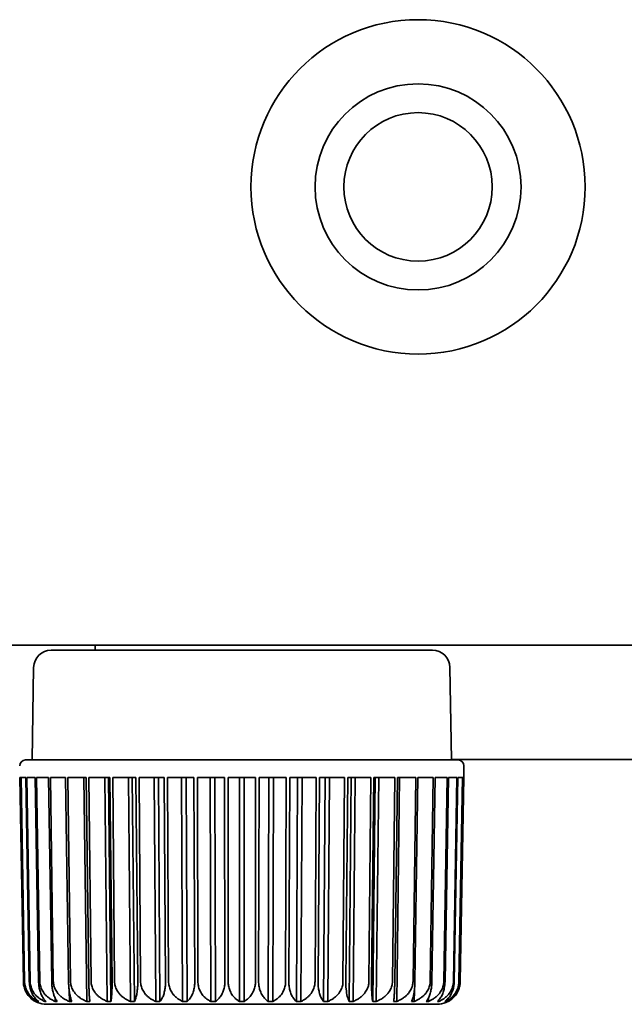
# Model space of a CAD drawing. Header units: millimetres. Extents: x 0 to 3360, y 0 to 2376.
# Tile 11 of 82: x 407 to 420, y 1600 to 1622. Entities that reach past the tile are written whole.
import ezdxf

# ---------------------------------------------------------------- set-up
doc = ezdxf.new("R2010")
doc.units = ezdxf.units.MM
doc.header["$LTSCALE"] = 8
doc.layers.add('Sichtbare Kanten(ISO)', color=7, linetype='Continuous', lineweight=35)

msp = doc.modelspace()

# ---------------------------------------------------------------- linework, layer by layer
at = {"layer": 'Sichtbare Kanten(ISO)'}
for p, q in [((395.232, 1608.08), (473.732, 1608.08)), ((407.216, 1607.966), (415.547, 1607.966)), ((408.182, 1607.966), (408.182, 1608.08)), ((406.835, 1607.592), (406.8, 1605.57)), ((415.928, 1607.592), (415.963, 1605.57)), ((406.657, 1605.57), (416.106, 1605.57)), ((431.034, 1605.58), (415.963, 1605.58)), ((416.233, 1605.189), (416.233, 1605.443)), ((406.553, 1605.189), (406.53, 1605.189)), ((406.532, 1605.189), (406.61, 1600.736)), ((406.631, 1600.736), (406.553, 1605.189)), ((406.665, 1605.189), (406.561, 1605.189)), ((406.561, 1605.189), (406.638, 1600.736)), ((406.665, 1605.189), (406.665, 1605.189)), ((406.741, 1600.736), (406.665, 1605.189)), ((406.869, 1605.189), (406.684, 1605.189)), ((406.684, 1605.189), (406.758, 1600.736)), ((406.943, 1600.736), (406.869, 1605.189)), ((407.16, 1605.189), (406.899, 1605.189)), ((406.899, 1605.189), (406.969, 1600.736)), ((407.16, 1605.189), (407.16, 1605.189)), ((407.23, 1600.736), (407.16, 1605.189)), ((407.534, 1605.189), (407.2, 1605.189)), ((407.2, 1605.189), (407.265, 1600.736)), ((407.599, 1600.736), (407.534, 1605.189)), ((407.983, 1605.189), (407.583, 1605.189)), ((407.583, 1605.189), (407.641, 1600.736)), ((407.933, 1605.189), (407.997, 1600.299)), ((408.041, 1600.736), (407.983, 1605.189)), ((408.498, 1605.189), (408.041, 1605.189)), ((408.041, 1605.189), (408.091, 1600.736)), ((408.389, 1605.189), (408.444, 1600.299)), ((408.522, 1600.299), (408.467, 1605.189)), ((408.498, 1605.189), (408.498, 1605.189)), ((408.548, 1600.736), (408.498, 1605.189)), ((409.069, 1605.189), (408.563, 1605.189)), ((408.563, 1605.189), (408.604, 1600.736)), ((408.904, 1605.189), (408.949, 1600.299)), ((409.035, 1600.299), (408.99, 1605.189)), ((409.069, 1605.189), (409.069, 1605.189)), ((409.11, 1600.736), (409.069, 1605.189)), ((409.685, 1605.189), (409.14, 1605.189)), ((409.14, 1605.189), (409.171, 1600.736)), ((409.466, 1605.189), (409.501, 1600.299)), ((409.594, 1600.299), (409.559, 1605.189)), ((409.716, 1600.736), (409.685, 1605.189)), ((410.334, 1605.189), (409.76, 1605.189)), ((409.76, 1605.189), (409.782, 1600.736)), ((410.066, 1605.189), (410.09, 1600.299)), ((410.187, 1600.299), (410.164, 1605.189)), ((410.334, 1605.189), (410.334, 1605.189)), ((410.355, 1600.736), (410.334, 1605.189)), ((411.003, 1605.189), (410.412, 1605.189)), ((410.412, 1605.189), (410.423, 1600.736)), ((410.692, 1605.189), (410.704, 1600.299)), ((410.804, 1600.299), (410.792, 1605.189)), ((411.014, 1600.736), (411.003, 1605.189)), ((411.68, 1605.189), (411.083, 1605.189)), ((411.083, 1605.189), (411.083, 1600.736)), ((411.331, 1605.189), (411.331, 1600.299)), ((411.432, 1600.299), (411.432, 1605.189)), ((411.68, 1600.736), (411.68, 1605.189)), ((411.76, 1605.189), (411.749, 1600.736)), ((412.351, 1605.189), (411.76, 1605.189)), ((411.971, 1605.189), (411.959, 1600.299)), ((412.059, 1600.299), (412.071, 1605.189)), ((412.34, 1600.736), (412.351, 1605.189)), ((412.429, 1605.189), (412.408, 1600.736)), ((413.003, 1605.189), (412.429, 1605.189)), ((412.599, 1605.189), (412.576, 1600.299)), ((412.673, 1600.299), (412.697, 1605.189)), ((412.981, 1600.736), (413.003, 1605.189)), ((413.079, 1605.189), (413.047, 1600.736)), ((413.624, 1605.189), (413.079, 1605.189)), ((413.204, 1605.189), (413.169, 1600.299)), ((413.262, 1600.299), (413.297, 1605.189)), ((413.592, 1600.736), (413.624, 1605.189)), ((413.695, 1605.189), (413.653, 1600.736)), ((414.201, 1605.189), (413.695, 1605.189)), ((413.695, 1605.189), (413.695, 1605.189)), ((413.773, 1605.189), (413.728, 1600.299)), ((413.814, 1600.299), (413.859, 1605.189)), ((414.159, 1600.736), (414.201, 1605.189)), ((414.266, 1605.189), (414.216, 1600.736)), ((414.296, 1605.189), (414.241, 1600.299)), ((414.723, 1605.189), (414.266, 1605.189)), ((414.266, 1605.189), (414.266, 1605.189)), ((414.319, 1600.299), (414.374, 1605.189)), ((414.672, 1600.736), (414.723, 1605.189)), ((414.78, 1605.189), (414.723, 1600.736)), ((414.767, 1600.299), (414.83, 1605.189)), ((415.18, 1605.189), (414.78, 1605.189)), ((415.122, 1600.736), (415.18, 1605.189)), ((415.229, 1605.189), (415.165, 1600.736)), ((415.563, 1605.189), (415.229, 1605.189)), ((415.498, 1600.736), (415.563, 1605.189)), ((415.603, 1605.189), (415.533, 1600.736)), ((415.865, 1605.189), (415.603, 1605.189)), ((415.794, 1600.736), (415.865, 1605.189)), ((415.895, 1605.189), (415.821, 1600.736)), ((416.079, 1605.189), (415.895, 1605.189)), ((416.005, 1600.736), (416.079, 1605.189)), ((416.098, 1605.189), (416.022, 1600.736)), ((416.202, 1605.189), (416.098, 1605.189)), ((416.125, 1600.736), (416.202, 1605.189)), ((416.21, 1605.189), (416.133, 1600.736)), ((416.153, 1600.736), (416.231, 1605.189)), ((416.233, 1605.189), (416.21, 1605.189)), ((407.611, 1600.541), (407.615, 1600.299)), ((415.148, 1600.299), (415.152, 1600.541)), ((406.873, 1600.301), (406.873, 1600.299)), ((406.932, 1600.312), (406.932, 1600.299)), ((407.077, 1600.33), (407.077, 1600.299)), ((413.514, 1600.236), (407.116, 1600.236)), ((407.305, 1600.371), (407.306, 1600.299)), ((415.647, 1600.236), (413.514, 1600.236)), ((415.457, 1600.299), (415.458, 1600.371)), ((415.686, 1600.299), (415.686, 1600.33)), ((415.831, 1600.299), (415.831, 1600.312)), ((415.89, 1600.299), (415.89, 1600.301))]:
    msp.add_line(p, q, dxfattribs=at)
for radius in [3.65, 2.25, 1.621]:
    msp.add_circle((415.232, 1618.08), radius, dxfattribs=at)
for centre, radius, start, end in [((407.216, 1607.585), 0.381, 90, 179), ((415.547, 1607.585), 0.381, 1, 90), ((406.657, 1605.443), 0.127, 90, 180), ((416.106, 1605.443), 0.127, 0, 90), ((407.116, 1600.744), 0.508, 225.1191, 269.998), ((408.438, 1600.363), 0.127, 270.0246, 270.0331), ((408.438, 1600.363), 0.127, 270, 270.0246), ((414.325, 1600.363), 0.127, 269.9669, 270), ((414.522, 1600.363), 0.127, 270, 270.0056), ((415.647, 1600.744), 0.508, 270.0116, 314.8809)]:
    msp.add_arc(centre, radius, start, end, dxfattribs=at)
for points, knots in [([(406.61, 1600.736), (406.61, 1600.719), (406.611, 1600.703), (406.613, 1600.687), (406.615, 1600.671), (406.617, 1600.655), (406.62, 1600.639), (406.624, 1600.623), (406.628, 1600.607), (406.633, 1600.591), (406.638, 1600.576), (406.643, 1600.56), (406.65, 1600.544), (406.656, 1600.529), (406.664, 1600.513), (406.672, 1600.498), (406.681, 1600.483), (406.69, 1600.468), (406.7, 1600.453), (406.71, 1600.438), (406.721, 1600.424), (406.734, 1600.41), (406.746, 1600.396), (406.759, 1600.382), (406.774, 1600.369), (406.788, 1600.356), (406.803, 1600.343), (406.82, 1600.332), (406.837, 1600.32), (406.854, 1600.309), (406.873, 1600.299)], [0, 0, 0, 0, 0.1, 0.1, 0.1, 0.2, 0.2, 0.2, 0.3, 0.3, 0.3, 0.4, 0.4, 0.4, 0.5, 0.5, 0.5, 0.6, 0.6, 0.6, 0.7, 0.7, 0.7, 0.8, 0.8, 0.8, 0.9, 0.9, 0.9, 1, 1, 1, 1]), ([(406.631, 1600.736), (406.631, 1600.719), (406.632, 1600.703), (406.633, 1600.687), (406.635, 1600.671), (406.638, 1600.655), (406.641, 1600.639), (406.644, 1600.623), (406.648, 1600.607), (406.652, 1600.591), (406.657, 1600.576), (406.662, 1600.56), (406.668, 1600.544), (406.674, 1600.529), (406.681, 1600.513), (406.689, 1600.498), (406.697, 1600.483), (406.706, 1600.468), (406.715, 1600.453), (406.725, 1600.438), (406.735, 1600.424), (406.747, 1600.41), (406.758, 1600.396), (406.77, 1600.382), (406.784, 1600.369), (406.797, 1600.356), (406.812, 1600.343), (406.827, 1600.332), (406.843, 1600.32), (406.859, 1600.309), (406.877, 1600.299)], [0, 0, 0, 0, 0.1, 0.1, 0.1, 0.2, 0.2, 0.2, 0.3, 0.3, 0.3, 0.4, 0.4, 0.4, 0.5, 0.5, 0.5, 0.6, 0.6, 0.6, 0.7, 0.7, 0.7, 0.8, 0.8, 0.8, 0.9, 0.9, 0.9, 1, 1, 1, 1]), ([(406.638, 1600.736), (406.638, 1600.719), (406.639, 1600.703), (406.641, 1600.687), (406.643, 1600.671), (406.646, 1600.655), (406.65, 1600.639), (406.653, 1600.623), (406.658, 1600.607), (406.663, 1600.591), (406.669, 1600.576), (406.675, 1600.56), (406.682, 1600.544), (406.69, 1600.529), (406.698, 1600.513), (406.707, 1600.498), (406.717, 1600.483), (406.727, 1600.468), (406.738, 1600.453), (406.75, 1600.438), (406.762, 1600.424), (406.776, 1600.41), (406.79, 1600.396), (406.804, 1600.382), (406.821, 1600.369), (406.837, 1600.356), (406.854, 1600.343), (406.872, 1600.332), (406.891, 1600.32), (406.911, 1600.309), (406.932, 1600.299)], [0, 0, 0, 0, 0.1, 0.1, 0.1, 0.2, 0.2, 0.2, 0.3, 0.3, 0.3, 0.4, 0.4, 0.4, 0.5, 0.5, 0.5, 0.6, 0.6, 0.6, 0.7, 0.7, 0.7, 0.8, 0.8, 0.8, 0.9, 0.9, 0.9, 1, 1, 1, 1]), ([(406.741, 1600.736), (406.742, 1600.719), (406.743, 1600.703), (406.744, 1600.687), (406.745, 1600.671), (406.747, 1600.655), (406.75, 1600.639), (406.753, 1600.623), (406.756, 1600.607), (406.76, 1600.591), (406.764, 1600.576), (406.768, 1600.56), (406.774, 1600.544), (406.779, 1600.529), (406.785, 1600.513), (406.791, 1600.498), (406.798, 1600.483), (406.805, 1600.468), (406.813, 1600.453), (406.821, 1600.438), (406.83, 1600.424), (406.84, 1600.41), (406.849, 1600.396), (406.86, 1600.382), (406.871, 1600.369), (406.883, 1600.356), (406.895, 1600.343), (406.908, 1600.332), (406.921, 1600.32), (406.935, 1600.309), (406.95, 1600.299)], [0, 0, 0, 0, 0.1, 0.1, 0.1, 0.2, 0.2, 0.2, 0.3, 0.3, 0.3, 0.4, 0.4, 0.4, 0.5, 0.5, 0.5, 0.6, 0.6, 0.6, 0.7, 0.7, 0.7, 0.8, 0.8, 0.8, 0.9, 0.9, 0.9, 1, 1, 1, 1]), ([(406.758, 1600.736), (406.759, 1600.719), (406.76, 1600.703), (406.762, 1600.687), (406.764, 1600.671), (406.767, 1600.655), (406.771, 1600.639), (406.775, 1600.623), (406.78, 1600.607), (406.786, 1600.591), (406.792, 1600.576), (406.798, 1600.56), (406.806, 1600.544), (406.814, 1600.529), (406.823, 1600.513), (406.833, 1600.498), (406.843, 1600.483), (406.855, 1600.468), (406.867, 1600.453), (406.879, 1600.438), (406.893, 1600.424), (406.908, 1600.41), (406.923, 1600.396), (406.939, 1600.382), (406.956, 1600.369), (406.974, 1600.356), (406.992, 1600.343), (407.013, 1600.332), (407.033, 1600.32), (407.054, 1600.309), (407.077, 1600.299)], [0, 0, 0, 0, 0.1, 0.1, 0.1, 0.2, 0.2, 0.2, 0.3, 0.3, 0.3, 0.4, 0.4, 0.4, 0.5, 0.5, 0.5, 0.6, 0.6, 0.6, 0.7, 0.7, 0.7, 0.8, 0.8, 0.8, 0.9, 0.9, 0.9, 1, 1, 1, 1]), ([(406.943, 1600.736), (406.943, 1600.719), (406.944, 1600.703), (406.945, 1600.687), (406.946, 1600.671), (406.948, 1600.655), (406.95, 1600.639), (406.952, 1600.623), (406.955, 1600.607), (406.958, 1600.591), (406.961, 1600.576), (406.964, 1600.56), (406.969, 1600.544), (406.973, 1600.529), (406.977, 1600.513), (406.983, 1600.498), (406.988, 1600.483), (406.994, 1600.468), (407, 1600.453), (407.007, 1600.438), (407.014, 1600.424), (407.021, 1600.41), (407.029, 1600.396), (407.037, 1600.382), (407.046, 1600.369), (407.055, 1600.356), (407.065, 1600.343), (407.075, 1600.332), (407.086, 1600.32), (407.097, 1600.309), (407.109, 1600.299)], [0, 0, 0, 0, 0.1, 0.1, 0.1, 0.2, 0.2, 0.2, 0.3, 0.3, 0.3, 0.4, 0.4, 0.4, 0.5, 0.5, 0.5, 0.6, 0.6, 0.6, 0.7, 0.7, 0.7, 0.8, 0.8, 0.8, 0.9, 0.9, 0.9, 1, 1, 1, 1]), ([(406.969, 1600.736), (406.969, 1600.719), (406.97, 1600.703), (406.972, 1600.687), (406.975, 1600.671), (406.978, 1600.655), (406.982, 1600.639), (406.986, 1600.623), (406.991, 1600.607), (406.997, 1600.591), (407.004, 1600.576), (407.011, 1600.56), (407.019, 1600.544), (407.028, 1600.529), (407.037, 1600.513), (407.048, 1600.498), (407.059, 1600.483), (407.07, 1600.468), (407.083, 1600.453), (407.097, 1600.438), (407.111, 1600.424), (407.127, 1600.41), (407.142, 1600.396), (407.16, 1600.382), (407.178, 1600.369), (407.197, 1600.356), (407.216, 1600.343), (407.238, 1600.332), (407.259, 1600.32), (407.282, 1600.309), (407.306, 1600.299)], [0, 0, 0, 0, 0.1, 0.1, 0.1, 0.2, 0.2, 0.2, 0.3, 0.3, 0.3, 0.4, 0.4, 0.4, 0.5, 0.5, 0.5, 0.6, 0.6, 0.6, 0.7, 0.7, 0.7, 0.8, 0.8, 0.8, 0.9, 0.9, 0.9, 1, 1, 1, 1]), ([(407.23, 1600.736), (407.23, 1600.719), (407.231, 1600.703), (407.232, 1600.687), (407.233, 1600.671), (407.234, 1600.655), (407.236, 1600.639), (407.237, 1600.623), (407.239, 1600.607), (407.242, 1600.591), (407.244, 1600.576), (407.246, 1600.56), (407.25, 1600.544), (407.253, 1600.529), (407.256, 1600.513), (407.26, 1600.498), (407.264, 1600.483), (407.268, 1600.468), (407.273, 1600.453), (407.277, 1600.438), (407.282, 1600.424), (407.288, 1600.41), (407.293, 1600.396), (407.299, 1600.382), (407.306, 1600.369), (407.312, 1600.356), (407.319, 1600.343), (407.327, 1600.332), (407.334, 1600.32), (407.342, 1600.309), (407.351, 1600.299)], [0, 0, 0, 0, 0.1, 0.1, 0.1, 0.2, 0.2, 0.2, 0.3, 0.3, 0.3, 0.4, 0.4, 0.4, 0.5, 0.5, 0.5, 0.6, 0.6, 0.6, 0.7, 0.7, 0.7, 0.8, 0.8, 0.8, 0.9, 0.9, 0.9, 1, 1, 1, 1]), ([(407.265, 1600.736), (407.265, 1600.719), (407.266, 1600.703), (407.269, 1600.687), (407.271, 1600.671), (407.274, 1600.655), (407.279, 1600.639), (407.283, 1600.623), (407.288, 1600.607), (407.295, 1600.591), (407.301, 1600.576), (407.309, 1600.56), (407.317, 1600.544), (407.326, 1600.529), (407.336, 1600.513), (407.347, 1600.498), (407.358, 1600.483), (407.37, 1600.468), (407.384, 1600.453), (407.397, 1600.438), (407.412, 1600.424), (407.428, 1600.41), (407.445, 1600.396), (407.462, 1600.382), (407.482, 1600.369), (407.501, 1600.356), (407.521, 1600.343), (407.544, 1600.332), (407.566, 1600.32), (407.589, 1600.309), (407.615, 1600.299)], [0, 0, 0, 0, 0.1, 0.1, 0.1, 0.2, 0.2, 0.2, 0.3, 0.3, 0.3, 0.4, 0.4, 0.4, 0.5, 0.5, 0.5, 0.6, 0.6, 0.6, 0.7, 0.7, 0.7, 0.8, 0.8, 0.8, 0.9, 0.9, 0.9, 1, 1, 1, 1]), ([(407.599, 1600.736), (407.599, 1600.719), (407.599, 1600.703), (407.6, 1600.687), (407.6, 1600.671), (407.601, 1600.655), (407.602, 1600.639), (407.603, 1600.623), (407.605, 1600.607), (407.606, 1600.591), (407.607, 1600.576), (407.609, 1600.56), (407.611, 1600.544), (407.613, 1600.529), (407.615, 1600.513), (407.617, 1600.498), (407.619, 1600.483), (407.622, 1600.468), (407.625, 1600.453), (407.628, 1600.438), (407.631, 1600.424), (407.634, 1600.41), (407.637, 1600.396), (407.641, 1600.382), (407.645, 1600.369), (407.649, 1600.356), (407.653, 1600.343), (407.657, 1600.332), (407.662, 1600.32), (407.667, 1600.309), (407.672, 1600.299)], [0, 0, 0, 0, 0.1, 0.1, 0.1, 0.2, 0.2, 0.2, 0.3, 0.3, 0.3, 0.4, 0.4, 0.4, 0.5, 0.5, 0.5, 0.6, 0.6, 0.6, 0.7, 0.7, 0.7, 0.8, 0.8, 0.8, 0.9, 0.9, 0.9, 1, 1, 1, 1]), ([(407.641, 1600.736), (407.642, 1600.719), (407.643, 1600.703), (407.645, 1600.687), (407.647, 1600.671), (407.651, 1600.655), (407.655, 1600.639), (407.659, 1600.623), (407.665, 1600.607), (407.671, 1600.591), (407.678, 1600.576), (407.685, 1600.56), (407.694, 1600.544), (407.703, 1600.529), (407.713, 1600.513), (407.724, 1600.498), (407.735, 1600.483), (407.748, 1600.468), (407.762, 1600.453), (407.775, 1600.438), (407.791, 1600.424), (407.807, 1600.41), (407.824, 1600.396), (407.842, 1600.382), (407.861, 1600.369), (407.881, 1600.356), (407.902, 1600.343), (407.924, 1600.332), (407.947, 1600.32), (407.971, 1600.309), (407.997, 1600.299)], [0, 0, 0, 0, 0.1, 0.1, 0.1, 0.2, 0.2, 0.2, 0.3, 0.3, 0.3, 0.4, 0.4, 0.4, 0.5, 0.5, 0.5, 0.6, 0.6, 0.6, 0.7, 0.7, 0.7, 0.8, 0.8, 0.8, 0.9, 0.9, 0.9, 1, 1, 1, 1]), ([(408.041, 1600.736), (408.041, 1600.719), (408.041, 1600.703), (408.041, 1600.687), (408.042, 1600.671), (408.042, 1600.655), (408.042, 1600.639), (408.043, 1600.623), (408.043, 1600.607), (408.044, 1600.591), (408.044, 1600.576), (408.045, 1600.56), (408.046, 1600.544), (408.046, 1600.529), (408.047, 1600.513), (408.048, 1600.498), (408.049, 1600.483), (408.049, 1600.468), (408.05, 1600.453), (408.051, 1600.438), (408.052, 1600.424), (408.053, 1600.41), (408.054, 1600.396), (408.055, 1600.382), (408.057, 1600.369), (408.058, 1600.356), (408.059, 1600.343), (408.06, 1600.332), (408.062, 1600.32), (408.063, 1600.309), (408.065, 1600.299)], [0, 0, 0, 0, 0.1, 0.1, 0.1, 0.2, 0.2, 0.2, 0.3, 0.3, 0.3, 0.4, 0.4, 0.4, 0.5, 0.5, 0.5, 0.6, 0.6, 0.6, 0.7, 0.7, 0.7, 0.8, 0.8, 0.8, 0.9, 0.9, 0.9, 1, 1, 1, 1]), ([(408.091, 1600.736), (408.091, 1600.719), (408.092, 1600.703), (408.094, 1600.687), (408.097, 1600.671), (408.1, 1600.655), (408.104, 1600.639), (408.108, 1600.623), (408.114, 1600.607), (408.12, 1600.591), (408.127, 1600.576), (408.134, 1600.56), (408.143, 1600.544), (408.152, 1600.529), (408.162, 1600.513), (408.173, 1600.498), (408.184, 1600.483), (408.196, 1600.468), (408.21, 1600.453), (408.224, 1600.438), (408.239, 1600.424), (408.255, 1600.41), (408.272, 1600.396), (408.29, 1600.382), (408.309, 1600.369), (408.329, 1600.356), (408.35, 1600.343), (408.372, 1600.332), (408.394, 1600.32), (408.419, 1600.309), (408.444, 1600.299)], [0, 0, 0, 0, 0.1, 0.1, 0.1, 0.2, 0.2, 0.2, 0.3, 0.3, 0.3, 0.4, 0.4, 0.4, 0.5, 0.5, 0.5, 0.6, 0.6, 0.6, 0.7, 0.7, 0.7, 0.8, 0.8, 0.8, 0.9, 0.9, 0.9, 1, 1, 1, 1]), ([(408.548, 1600.736), (408.548, 1600.719), (408.548, 1600.703), (408.548, 1600.687), (408.548, 1600.671), (408.548, 1600.655), (408.548, 1600.639), (408.547, 1600.623), (408.547, 1600.607), (408.547, 1600.591), (408.546, 1600.576), (408.546, 1600.56), (408.545, 1600.544), (408.545, 1600.529), (408.544, 1600.513), (408.543, 1600.498), (408.542, 1600.483), (408.542, 1600.468), (408.541, 1600.453), (408.54, 1600.438), (408.538, 1600.424), (408.537, 1600.41), (408.536, 1600.396), (408.534, 1600.382), (408.533, 1600.369), (408.531, 1600.356), (408.53, 1600.343), (408.528, 1600.332), (408.526, 1600.32), (408.524, 1600.309), (408.522, 1600.299)], [0, 0, 0, 0, 0.1, 0.1, 0.1, 0.2, 0.2, 0.2, 0.3, 0.3, 0.3, 0.4, 0.4, 0.4, 0.5, 0.5, 0.5, 0.6, 0.6, 0.6, 0.7, 0.7, 0.7, 0.8, 0.8, 0.8, 0.9, 0.9, 0.9, 1, 1, 1, 1]), ([(408.604, 1600.736), (408.604, 1600.719), (408.605, 1600.703), (408.607, 1600.687), (408.61, 1600.671), (408.613, 1600.655), (408.617, 1600.639), (408.621, 1600.623), (408.626, 1600.607), (408.633, 1600.591), (408.639, 1600.576), (408.646, 1600.56), (408.655, 1600.544), (408.663, 1600.529), (408.673, 1600.513), (408.684, 1600.498), (408.695, 1600.483), (408.707, 1600.468), (408.72, 1600.453), (408.734, 1600.438), (408.748, 1600.424), (408.765, 1600.41), (408.781, 1600.396), (408.798, 1600.382), (408.817, 1600.369), (408.836, 1600.356), (408.857, 1600.343), (408.878, 1600.332), (408.9, 1600.32), (408.924, 1600.309), (408.949, 1600.299)], [0, 0, 0, 0, 0.1, 0.1, 0.1, 0.2, 0.2, 0.2, 0.3, 0.3, 0.3, 0.4, 0.4, 0.4, 0.5, 0.5, 0.5, 0.6, 0.6, 0.6, 0.7, 0.7, 0.7, 0.8, 0.8, 0.8, 0.9, 0.9, 0.9, 1, 1, 1, 1]), ([(409.11, 1600.736), (409.11, 1600.719), (409.11, 1600.703), (409.11, 1600.687), (409.109, 1600.671), (409.109, 1600.655), (409.108, 1600.639), (409.107, 1600.623), (409.106, 1600.607), (409.105, 1600.591), (409.104, 1600.576), (409.102, 1600.56), (409.1, 1600.544), (409.098, 1600.529), (409.096, 1600.513), (409.094, 1600.498), (409.092, 1600.483), (409.089, 1600.468), (409.086, 1600.453), (409.083, 1600.438), (409.08, 1600.424), (409.076, 1600.41), (409.073, 1600.396), (409.069, 1600.382), (409.065, 1600.369), (409.06, 1600.356), (409.056, 1600.343), (409.051, 1600.332), (409.046, 1600.32), (409.041, 1600.309), (409.035, 1600.299)], [0, 0, 0, 0, 0.1, 0.1, 0.1, 0.2, 0.2, 0.2, 0.3, 0.3, 0.3, 0.4, 0.4, 0.4, 0.5, 0.5, 0.5, 0.6, 0.6, 0.6, 0.7, 0.7, 0.7, 0.8, 0.8, 0.8, 0.9, 0.9, 0.9, 1, 1, 1, 1]), ([(409.171, 1600.736), (409.171, 1600.719), (409.173, 1600.703), (409.175, 1600.687), (409.177, 1600.671), (409.18, 1600.655), (409.184, 1600.639), (409.188, 1600.623), (409.193, 1600.607), (409.199, 1600.591), (409.205, 1600.576), (409.212, 1600.56), (409.22, 1600.544), (409.228, 1600.529), (409.237, 1600.513), (409.247, 1600.498), (409.258, 1600.483), (409.269, 1600.468), (409.282, 1600.453), (409.295, 1600.438), (409.309, 1600.424), (409.325, 1600.41), (409.34, 1600.396), (409.357, 1600.382), (409.375, 1600.369), (409.393, 1600.356), (409.413, 1600.343), (409.434, 1600.332), (409.455, 1600.32), (409.477, 1600.309), (409.501, 1600.299)], [0, 0, 0, 0, 0.1, 0.1, 0.1, 0.2, 0.2, 0.2, 0.3, 0.3, 0.3, 0.4, 0.4, 0.4, 0.5, 0.5, 0.5, 0.6, 0.6, 0.6, 0.7, 0.7, 0.7, 0.8, 0.8, 0.8, 0.9, 0.9, 0.9, 1, 1, 1, 1]), ([(409.716, 1600.736), (409.716, 1600.719), (409.716, 1600.703), (409.715, 1600.687), (409.715, 1600.671), (409.714, 1600.655), (409.712, 1600.639), (409.711, 1600.623), (409.709, 1600.607), (409.707, 1600.591), (409.705, 1600.576), (409.702, 1600.56), (409.699, 1600.544), (409.697, 1600.529), (409.693, 1600.513), (409.689, 1600.498), (409.685, 1600.483), (409.681, 1600.468), (409.676, 1600.453), (409.672, 1600.438), (409.666, 1600.424), (409.661, 1600.41), (409.655, 1600.396), (409.648, 1600.382), (409.642, 1600.369), (409.635, 1600.356), (409.627, 1600.343), (409.619, 1600.332), (409.612, 1600.32), (409.603, 1600.309), (409.594, 1600.299)], [0, 0, 0, 0, 0.1, 0.1, 0.1, 0.2, 0.2, 0.2, 0.3, 0.3, 0.3, 0.4, 0.4, 0.4, 0.5, 0.5, 0.5, 0.6, 0.6, 0.6, 0.7, 0.7, 0.7, 0.8, 0.8, 0.8, 0.9, 0.9, 0.9, 1, 1, 1, 1]), ([(409.782, 1600.736), (409.782, 1600.719), (409.783, 1600.703), (409.785, 1600.687), (409.786, 1600.671), (409.789, 1600.655), (409.793, 1600.639), (409.797, 1600.623), (409.801, 1600.607), (409.807, 1600.591), (409.812, 1600.576), (409.819, 1600.56), (409.827, 1600.544), (409.834, 1600.529), (409.843, 1600.513), (409.853, 1600.498), (409.862, 1600.483), (409.873, 1600.468), (409.885, 1600.453), (409.897, 1600.438), (409.91, 1600.424), (409.925, 1600.41), (409.939, 1600.396), (409.955, 1600.382), (409.972, 1600.369), (409.989, 1600.356), (410.007, 1600.343), (410.027, 1600.332), (410.046, 1600.32), (410.067, 1600.309), (410.09, 1600.299)], [0, 0, 0, 0, 0.1, 0.1, 0.1, 0.2, 0.2, 0.2, 0.3, 0.3, 0.3, 0.4, 0.4, 0.4, 0.5, 0.5, 0.5, 0.6, 0.6, 0.6, 0.7, 0.7, 0.7, 0.8, 0.8, 0.8, 0.9, 0.9, 0.9, 1, 1, 1, 1]), ([(410.355, 1600.736), (410.355, 1600.719), (410.355, 1600.703), (410.354, 1600.687), (410.353, 1600.671), (410.351, 1600.655), (410.349, 1600.639), (410.348, 1600.623), (410.345, 1600.607), (410.342, 1600.591), (410.339, 1600.576), (410.336, 1600.56), (410.332, 1600.544), (410.327, 1600.529), (410.323, 1600.513), (410.317, 1600.498), (410.312, 1600.483), (410.306, 1600.468), (410.3, 1600.453), (410.293, 1600.438), (410.286, 1600.424), (410.278, 1600.41), (410.27, 1600.396), (410.262, 1600.382), (410.252, 1600.369), (410.243, 1600.356), (410.233, 1600.343), (410.222, 1600.332), (410.211, 1600.32), (410.2, 1600.309), (410.187, 1600.299)], [0, 0, 0, 0, 0.1, 0.1, 0.1, 0.2, 0.2, 0.2, 0.3, 0.3, 0.3, 0.4, 0.4, 0.4, 0.5, 0.5, 0.5, 0.6, 0.6, 0.6, 0.7, 0.7, 0.7, 0.8, 0.8, 0.8, 0.9, 0.9, 0.9, 1, 1, 1, 1]), ([(410.423, 1600.736), (410.423, 1600.719), (410.424, 1600.703), (410.426, 1600.687), (410.427, 1600.671), (410.43, 1600.655), (410.433, 1600.639), (410.437, 1600.623), (410.441, 1600.607), (410.446, 1600.591), (410.451, 1600.576), (410.457, 1600.56), (410.464, 1600.544), (410.471, 1600.529), (410.479, 1600.513), (410.487, 1600.498), (410.496, 1600.483), (410.506, 1600.468), (410.517, 1600.453), (410.528, 1600.438), (410.54, 1600.424), (410.553, 1600.41), (410.566, 1600.396), (410.581, 1600.382), (410.596, 1600.369), (410.612, 1600.356), (410.628, 1600.343), (410.646, 1600.332), (410.664, 1600.32), (410.683, 1600.309), (410.704, 1600.299)], [0, 0, 0, 0, 0.1, 0.1, 0.1, 0.2, 0.2, 0.2, 0.3, 0.3, 0.3, 0.4, 0.4, 0.4, 0.5, 0.5, 0.5, 0.6, 0.6, 0.6, 0.7, 0.7, 0.7, 0.8, 0.8, 0.8, 0.9, 0.9, 0.9, 1, 1, 1, 1]), ([(411.014, 1600.736), (411.014, 1600.719), (411.013, 1600.703), (411.012, 1600.687), (411.011, 1600.671), (411.009, 1600.655), (411.007, 1600.639), (411.004, 1600.623), (411.001, 1600.607), (410.997, 1600.591), (410.994, 1600.576), (410.989, 1600.56), (410.984, 1600.544), (410.979, 1600.529), (410.973, 1600.513), (410.966, 1600.498), (410.96, 1600.483), (410.952, 1600.468), (410.944, 1600.453), (410.936, 1600.438), (410.927, 1600.424), (410.917, 1600.41), (410.907, 1600.396), (410.897, 1600.382), (410.885, 1600.369), (410.874, 1600.356), (410.861, 1600.343), (410.848, 1600.332), (410.834, 1600.32), (410.82, 1600.309), (410.804, 1600.299)], [0, 0, 0, 0, 0.1, 0.1, 0.1, 0.2, 0.2, 0.2, 0.3, 0.3, 0.3, 0.4, 0.4, 0.4, 0.5, 0.5, 0.5, 0.6, 0.6, 0.6, 0.7, 0.7, 0.7, 0.8, 0.8, 0.8, 0.9, 0.9, 0.9, 1, 1, 1, 1]), ([(411.083, 1600.736), (411.083, 1600.719), (411.084, 1600.703), (411.086, 1600.687), (411.087, 1600.671), (411.089, 1600.655), (411.092, 1600.639), (411.095, 1600.623), (411.099, 1600.607), (411.103, 1600.591), (411.108, 1600.576), (411.113, 1600.56), (411.119, 1600.544), (411.125, 1600.529), (411.132, 1600.513), (411.14, 1600.498), (411.148, 1600.483), (411.156, 1600.468), (411.166, 1600.453), (411.176, 1600.438), (411.186, 1600.424), (411.198, 1600.41), (411.209, 1600.396), (411.222, 1600.382), (411.236, 1600.369), (411.249, 1600.356), (411.264, 1600.343), (411.28, 1600.332), (411.296, 1600.32), (411.313, 1600.309), (411.331, 1600.299)], [0, 0, 0, 0, 0.1, 0.1, 0.1, 0.2, 0.2, 0.2, 0.3, 0.3, 0.3, 0.4, 0.4, 0.4, 0.5, 0.5, 0.5, 0.6, 0.6, 0.6, 0.7, 0.7, 0.7, 0.8, 0.8, 0.8, 0.9, 0.9, 0.9, 1, 1, 1, 1]), ([(411.68, 1600.736), (411.68, 1600.719), (411.679, 1600.703), (411.678, 1600.687), (411.676, 1600.671), (411.674, 1600.655), (411.671, 1600.639), (411.668, 1600.623), (411.664, 1600.607), (411.66, 1600.591), (411.655, 1600.576), (411.65, 1600.56), (411.644, 1600.544), (411.638, 1600.529), (411.631, 1600.513), (411.623, 1600.498), (411.616, 1600.483), (411.607, 1600.468), (411.597, 1600.453), (411.588, 1600.438), (411.577, 1600.424), (411.565, 1600.41), (411.554, 1600.396), (411.541, 1600.382), (411.528, 1600.369), (411.514, 1600.356), (411.499, 1600.343), (411.483, 1600.332), (411.467, 1600.32), (411.45, 1600.309), (411.432, 1600.299)], [0, 0, 0, 0, 0.1, 0.1, 0.1, 0.2, 0.2, 0.2, 0.3, 0.3, 0.3, 0.4, 0.4, 0.4, 0.5, 0.5, 0.5, 0.6, 0.6, 0.6, 0.7, 0.7, 0.7, 0.8, 0.8, 0.8, 0.9, 0.9, 0.9, 1, 1, 1, 1]), ([(411.749, 1600.736), (411.749, 1600.719), (411.75, 1600.703), (411.751, 1600.687), (411.752, 1600.671), (411.754, 1600.655), (411.757, 1600.639), (411.759, 1600.623), (411.762, 1600.607), (411.766, 1600.591), (411.77, 1600.576), (411.774, 1600.56), (411.779, 1600.544), (411.784, 1600.529), (411.79, 1600.513), (411.797, 1600.498), (411.803, 1600.483), (411.811, 1600.468), (411.819, 1600.453), (411.827, 1600.438), (411.836, 1600.424), (411.846, 1600.41), (411.856, 1600.396), (411.866, 1600.382), (411.878, 1600.369), (411.89, 1600.356), (411.902, 1600.343), (411.916, 1600.332), (411.929, 1600.32), (411.943, 1600.309), (411.959, 1600.299)], [0, 0, 0, 0, 0.1, 0.1, 0.1, 0.2, 0.2, 0.2, 0.3, 0.3, 0.3, 0.4, 0.4, 0.4, 0.5, 0.5, 0.5, 0.6, 0.6, 0.6, 0.7, 0.7, 0.7, 0.8, 0.8, 0.8, 0.9, 0.9, 0.9, 1, 1, 1, 1]), ([(412.34, 1600.736), (412.34, 1600.719), (412.339, 1600.703), (412.337, 1600.687), (412.336, 1600.671), (412.333, 1600.655), (412.33, 1600.639), (412.327, 1600.623), (412.322, 1600.607), (412.317, 1600.591), (412.312, 1600.576), (412.306, 1600.56), (412.299, 1600.544), (412.292, 1600.529), (412.285, 1600.513), (412.276, 1600.498), (412.267, 1600.483), (412.257, 1600.468), (412.246, 1600.453), (412.235, 1600.438), (412.223, 1600.424), (412.21, 1600.41), (412.197, 1600.396), (412.183, 1600.382), (412.167, 1600.369), (412.152, 1600.356), (412.135, 1600.343), (412.117, 1600.332), (412.099, 1600.32), (412.08, 1600.309), (412.059, 1600.299)], [0, 0, 0, 0, 0.1, 0.1, 0.1, 0.2, 0.2, 0.2, 0.3, 0.3, 0.3, 0.4, 0.4, 0.4, 0.5, 0.5, 0.5, 0.6, 0.6, 0.6, 0.7, 0.7, 0.7, 0.8, 0.8, 0.8, 0.9, 0.9, 0.9, 1, 1, 1, 1]), ([(412.408, 1600.736), (412.408, 1600.719), (412.408, 1600.703), (412.409, 1600.687), (412.41, 1600.671), (412.412, 1600.655), (412.414, 1600.639), (412.416, 1600.623), (412.418, 1600.607), (412.421, 1600.591), (412.424, 1600.576), (412.428, 1600.56), (412.432, 1600.544), (412.436, 1600.529), (412.44, 1600.513), (412.446, 1600.498), (412.451, 1600.483), (412.457, 1600.468), (412.463, 1600.453), (412.47, 1600.438), (412.477, 1600.424), (412.485, 1600.41), (412.493, 1600.396), (412.501, 1600.382), (412.511, 1600.369), (412.52, 1600.356), (412.53, 1600.343), (412.541, 1600.332), (412.552, 1600.32), (412.563, 1600.309), (412.576, 1600.299)], [0, 0, 0, 0, 0.1, 0.1, 0.1, 0.2, 0.2, 0.2, 0.3, 0.3, 0.3, 0.4, 0.4, 0.4, 0.5, 0.5, 0.5, 0.6, 0.6, 0.6, 0.7, 0.7, 0.7, 0.8, 0.8, 0.8, 0.9, 0.9, 0.9, 1, 1, 1, 1]), ([(412.981, 1600.736), (412.981, 1600.719), (412.98, 1600.703), (412.979, 1600.687), (412.977, 1600.671), (412.974, 1600.655), (412.97, 1600.639), (412.966, 1600.623), (412.962, 1600.607), (412.956, 1600.591), (412.951, 1600.576), (412.944, 1600.56), (412.936, 1600.544), (412.929, 1600.529), (412.92, 1600.513), (412.911, 1600.498), (412.901, 1600.483), (412.89, 1600.468), (412.878, 1600.453), (412.866, 1600.438), (412.853, 1600.424), (412.838, 1600.41), (412.824, 1600.396), (412.808, 1600.382), (412.791, 1600.369), (412.774, 1600.356), (412.756, 1600.343), (412.736, 1600.332), (412.717, 1600.32), (412.696, 1600.309), (412.673, 1600.299)], [0, 0, 0, 0, 0.1, 0.1, 0.1, 0.2, 0.2, 0.2, 0.3, 0.3, 0.3, 0.4, 0.4, 0.4, 0.5, 0.5, 0.5, 0.6, 0.6, 0.6, 0.7, 0.7, 0.7, 0.8, 0.8, 0.8, 0.9, 0.9, 0.9, 1, 1, 1, 1]), ([(413.047, 1600.736), (413.047, 1600.719), (413.047, 1600.703), (413.048, 1600.687), (413.048, 1600.671), (413.049, 1600.655), (413.051, 1600.639), (413.052, 1600.623), (413.054, 1600.607), (413.056, 1600.591), (413.058, 1600.576), (413.061, 1600.56), (413.064, 1600.544), (413.067, 1600.529), (413.07, 1600.513), (413.074, 1600.498), (413.078, 1600.483), (413.082, 1600.468), (413.087, 1600.453), (413.092, 1600.438), (413.097, 1600.424), (413.103, 1600.41), (413.108, 1600.396), (413.115, 1600.382), (413.122, 1600.369), (413.128, 1600.356), (413.136, 1600.343), (413.144, 1600.332), (413.152, 1600.32), (413.16, 1600.309), (413.169, 1600.299)], [0, 0, 0, 0, 0.1, 0.1, 0.1, 0.2, 0.2, 0.2, 0.3, 0.3, 0.3, 0.4, 0.4, 0.4, 0.5, 0.5, 0.5, 0.6, 0.6, 0.6, 0.7, 0.7, 0.7, 0.8, 0.8, 0.8, 0.9, 0.9, 0.9, 1, 1, 1, 1]), ([(413.592, 1600.736), (413.592, 1600.719), (413.591, 1600.703), (413.589, 1600.687), (413.587, 1600.671), (413.584, 1600.655), (413.58, 1600.639), (413.576, 1600.623), (413.571, 1600.607), (413.565, 1600.591), (413.559, 1600.576), (413.552, 1600.56), (413.543, 1600.544), (413.535, 1600.529), (413.526, 1600.513), (413.516, 1600.498), (413.505, 1600.483), (413.494, 1600.468), (413.481, 1600.453), (413.468, 1600.438), (413.454, 1600.424), (413.439, 1600.41), (413.423, 1600.396), (413.406, 1600.382), (413.388, 1600.369), (413.37, 1600.356), (413.351, 1600.343), (413.33, 1600.332), (413.309, 1600.32), (413.286, 1600.309), (413.262, 1600.299)], [0, 0, 0, 0, 0.1, 0.1, 0.1, 0.2, 0.2, 0.2, 0.3, 0.3, 0.3, 0.4, 0.4, 0.4, 0.5, 0.5, 0.5, 0.6, 0.6, 0.6, 0.7, 0.7, 0.7, 0.8, 0.8, 0.8, 0.9, 0.9, 0.9, 1, 1, 1, 1]), ([(413.653, 1600.736), (413.653, 1600.681), (413.656, 1600.619), (413.666, 1600.512), (413.676, 1600.452), (413.698, 1600.365), (413.713, 1600.325), (413.728, 1600.299)], [-0.38125307, -0.38125307, -0.38125307, -0.38125307, -0.36521471, -0.36521471, -0.34563717, -0.34563717, -0.32501492, -0.32501492, -0.32501492, -0.32501492]), ([(414.159, 1600.736), (414.159, 1600.719), (414.158, 1600.703), (414.156, 1600.687), (414.154, 1600.671), (414.15, 1600.655), (414.146, 1600.639), (414.142, 1600.623), (414.137, 1600.607), (414.131, 1600.591), (414.124, 1600.576), (414.117, 1600.56), (414.108, 1600.544), (414.1, 1600.529), (414.09, 1600.513), (414.079, 1600.498), (414.068, 1600.483), (414.056, 1600.468), (414.043, 1600.453), (414.029, 1600.438), (414.015, 1600.424), (413.999, 1600.41), (413.982, 1600.396), (413.965, 1600.382), (413.946, 1600.369), (413.927, 1600.356), (413.907, 1600.343), (413.885, 1600.332), (413.863, 1600.32), (413.839, 1600.309), (413.814, 1600.299)], [0, 0, 0, 0, 0.1, 0.1, 0.1, 0.2, 0.2, 0.2, 0.3, 0.3, 0.3, 0.4, 0.4, 0.4, 0.5, 0.5, 0.5, 0.6, 0.6, 0.6, 0.7, 0.7, 0.7, 0.8, 0.8, 0.8, 0.9, 0.9, 0.9, 1, 1, 1, 1]), ([(414.216, 1600.736), (414.215, 1600.719), (414.215, 1600.703), (414.215, 1600.687), (414.215, 1600.671), (414.215, 1600.655), (414.216, 1600.639), (414.216, 1600.623), (414.216, 1600.607), (414.216, 1600.591), (414.217, 1600.576), (414.217, 1600.56), (414.218, 1600.544), (414.218, 1600.529), (414.219, 1600.513), (414.22, 1600.498), (414.221, 1600.483), (414.222, 1600.468), (414.223, 1600.453), (414.224, 1600.438), (414.225, 1600.424), (414.226, 1600.41), (414.227, 1600.396), (414.229, 1600.382), (414.23, 1600.369), (414.232, 1600.356), (414.233, 1600.343), (414.235, 1600.332), (414.237, 1600.32), (414.239, 1600.309), (414.241, 1600.299)], [0, 0, 0, 0, 0.1, 0.1, 0.1, 0.2, 0.2, 0.2, 0.3, 0.3, 0.3, 0.4, 0.4, 0.4, 0.5, 0.5, 0.5, 0.6, 0.6, 0.6, 0.7, 0.7, 0.7, 0.8, 0.8, 0.8, 0.9, 0.9, 0.9, 1, 1, 1, 1]), ([(414.672, 1600.736), (414.672, 1600.719), (414.671, 1600.703), (414.669, 1600.687), (414.667, 1600.671), (414.663, 1600.655), (414.659, 1600.639), (414.655, 1600.623), (414.649, 1600.607), (414.643, 1600.591), (414.636, 1600.576), (414.629, 1600.56), (414.62, 1600.544), (414.611, 1600.529), (414.602, 1600.513), (414.59, 1600.498), (414.579, 1600.483), (414.567, 1600.468), (414.553, 1600.453), (414.539, 1600.438), (414.524, 1600.424), (414.508, 1600.41), (414.491, 1600.396), (414.473, 1600.382), (414.454, 1600.369), (414.434, 1600.356), (414.414, 1600.343), (414.391, 1600.332), (414.369, 1600.32), (414.345, 1600.309), (414.319, 1600.299)], [0, 0, 0, 0, 0.1, 0.1, 0.1, 0.2, 0.2, 0.2, 0.3, 0.3, 0.3, 0.4, 0.4, 0.4, 0.5, 0.5, 0.5, 0.6, 0.6, 0.6, 0.7, 0.7, 0.7, 0.8, 0.8, 0.8, 0.9, 0.9, 0.9, 1, 1, 1, 1]), ([(414.723, 1600.736), (414.722, 1600.719), (414.722, 1600.703), (414.722, 1600.687), (414.722, 1600.671), (414.721, 1600.655), (414.721, 1600.639), (414.72, 1600.623), (414.72, 1600.607), (414.719, 1600.591), (414.719, 1600.576), (414.718, 1600.56), (414.718, 1600.544), (414.717, 1600.529), (414.716, 1600.513), (414.715, 1600.498), (414.715, 1600.483), (414.714, 1600.468), (414.713, 1600.453), (414.712, 1600.438), (414.711, 1600.424), (414.71, 1600.41), (414.709, 1600.396), (414.708, 1600.382), (414.707, 1600.369), (414.705, 1600.356), (414.704, 1600.343), (414.703, 1600.332), (414.702, 1600.32), (414.7, 1600.309), (414.699, 1600.299)], [0, 0, 0, 0, 0.1, 0.1, 0.1, 0.2, 0.2, 0.2, 0.3, 0.3, 0.3, 0.4, 0.4, 0.4, 0.5, 0.5, 0.5, 0.6, 0.6, 0.6, 0.7, 0.7, 0.7, 0.8, 0.8, 0.8, 0.9, 0.9, 0.9, 1, 1, 1, 1]), ([(415.122, 1600.736), (415.121, 1600.719), (415.12, 1600.703), (415.118, 1600.687), (415.116, 1600.671), (415.112, 1600.655), (415.108, 1600.639), (415.104, 1600.623), (415.098, 1600.607), (415.092, 1600.591), (415.085, 1600.576), (415.078, 1600.56), (415.069, 1600.544), (415.06, 1600.529), (415.05, 1600.513), (415.039, 1600.498), (415.028, 1600.483), (415.015, 1600.468), (415.002, 1600.453), (414.988, 1600.438), (414.973, 1600.424), (414.956, 1600.41), (414.939, 1600.396), (414.921, 1600.382), (414.902, 1600.369), (414.882, 1600.356), (414.861, 1600.343), (414.839, 1600.332), (414.816, 1600.32), (414.792, 1600.309), (414.767, 1600.299)], [0, 0, 0, 0, 0.1, 0.1, 0.1, 0.2, 0.2, 0.2, 0.3, 0.3, 0.3, 0.4, 0.4, 0.4, 0.5, 0.5, 0.5, 0.6, 0.6, 0.6, 0.7, 0.7, 0.7, 0.8, 0.8, 0.8, 0.9, 0.9, 0.9, 1, 1, 1, 1]), ([(415.165, 1600.736), (415.164, 1600.719), (415.164, 1600.703), (415.163, 1600.687), (415.163, 1600.671), (415.162, 1600.655), (415.161, 1600.639), (415.16, 1600.623), (415.159, 1600.607), (415.157, 1600.591), (415.156, 1600.576), (415.154, 1600.56), (415.152, 1600.544), (415.15, 1600.529), (415.148, 1600.513), (415.146, 1600.498), (415.144, 1600.483), (415.141, 1600.468), (415.138, 1600.453), (415.135, 1600.438), (415.132, 1600.424), (415.129, 1600.41), (415.126, 1600.396), (415.122, 1600.382), (415.118, 1600.369), (415.114, 1600.356), (415.11, 1600.343), (415.106, 1600.332), (415.101, 1600.32), (415.097, 1600.309), (415.092, 1600.299)], [0, 0, 0, 0, 0.1, 0.1, 0.1, 0.2, 0.2, 0.2, 0.3, 0.3, 0.3, 0.4, 0.4, 0.4, 0.5, 0.5, 0.5, 0.6, 0.6, 0.6, 0.7, 0.7, 0.7, 0.8, 0.8, 0.8, 0.9, 0.9, 0.9, 1, 1, 1, 1]), ([(415.498, 1600.736), (415.498, 1600.719), (415.497, 1600.703), (415.494, 1600.687), (415.492, 1600.671), (415.489, 1600.655), (415.485, 1600.639), (415.48, 1600.623), (415.475, 1600.607), (415.469, 1600.591), (415.462, 1600.576), (415.455, 1600.56), (415.446, 1600.544), (415.437, 1600.529), (415.427, 1600.513), (415.416, 1600.498), (415.405, 1600.483), (415.393, 1600.468), (415.38, 1600.453), (415.366, 1600.438), (415.351, 1600.424), (415.335, 1600.41), (415.318, 1600.396), (415.301, 1600.382), (415.281, 1600.369), (415.262, 1600.356), (415.242, 1600.343), (415.22, 1600.332), (415.197, 1600.32), (415.174, 1600.309), (415.148, 1600.299)], [0, 0, 0, 0, 0.1, 0.1, 0.1, 0.2, 0.2, 0.2, 0.3, 0.3, 0.3, 0.4, 0.4, 0.4, 0.5, 0.5, 0.5, 0.6, 0.6, 0.6, 0.7, 0.7, 0.7, 0.8, 0.8, 0.8, 0.9, 0.9, 0.9, 1, 1, 1, 1]), ([(415.533, 1600.736), (415.533, 1600.719), (415.532, 1600.703), (415.531, 1600.687), (415.53, 1600.671), (415.529, 1600.655), (415.527, 1600.639), (415.526, 1600.623), (415.524, 1600.607), (415.522, 1600.591), (415.519, 1600.576), (415.517, 1600.56), (415.514, 1600.544), (415.511, 1600.529), (415.507, 1600.513), (415.503, 1600.498), (415.499, 1600.483), (415.495, 1600.468), (415.491, 1600.453), (415.486, 1600.438), (415.481, 1600.424), (415.475, 1600.41), (415.47, 1600.396), (415.464, 1600.382), (415.457, 1600.369), (415.451, 1600.356), (415.444, 1600.343), (415.436, 1600.332), (415.429, 1600.32), (415.421, 1600.309), (415.412, 1600.299)], [0, 0, 0, 0, 0.1, 0.1, 0.1, 0.2, 0.2, 0.2, 0.3, 0.3, 0.3, 0.4, 0.4, 0.4, 0.5, 0.5, 0.5, 0.6, 0.6, 0.6, 0.7, 0.7, 0.7, 0.8, 0.8, 0.8, 0.9, 0.9, 0.9, 1, 1, 1, 1]), ([(415.794, 1600.736), (415.794, 1600.719), (415.793, 1600.703), (415.791, 1600.687), (415.789, 1600.671), (415.785, 1600.655), (415.781, 1600.639), (415.777, 1600.623), (415.772, 1600.607), (415.766, 1600.591), (415.759, 1600.576), (415.752, 1600.56), (415.744, 1600.544), (415.735, 1600.529), (415.726, 1600.513), (415.715, 1600.498), (415.705, 1600.483), (415.693, 1600.468), (415.68, 1600.453), (415.667, 1600.438), (415.652, 1600.424), (415.636, 1600.41), (415.621, 1600.396), (415.604, 1600.382), (415.585, 1600.369), (415.567, 1600.356), (415.547, 1600.343), (415.525, 1600.332), (415.504, 1600.32), (415.481, 1600.309), (415.457, 1600.299)], [0, 0, 0, 0, 0.1, 0.1, 0.1, 0.2, 0.2, 0.2, 0.3, 0.3, 0.3, 0.4, 0.4, 0.4, 0.5, 0.5, 0.5, 0.6, 0.6, 0.6, 0.7, 0.7, 0.7, 0.8, 0.8, 0.8, 0.9, 0.9, 0.9, 1, 1, 1, 1]), ([(415.821, 1600.736), (415.82, 1600.719), (415.82, 1600.703), (415.818, 1600.687), (415.817, 1600.671), (415.816, 1600.655), (415.813, 1600.639), (415.811, 1600.623), (415.809, 1600.607), (415.805, 1600.591), (415.802, 1600.576), (415.799, 1600.56), (415.795, 1600.544), (415.79, 1600.529), (415.786, 1600.513), (415.78, 1600.498), (415.775, 1600.483), (415.769, 1600.468), (415.763, 1600.453), (415.756, 1600.438), (415.749, 1600.424), (415.742, 1600.41), (415.734, 1600.396), (415.726, 1600.382), (415.717, 1600.369), (415.708, 1600.356), (415.698, 1600.343), (415.688, 1600.332), (415.677, 1600.32), (415.666, 1600.309), (415.654, 1600.299)], [0, 0, 0, 0, 0.1, 0.1, 0.1, 0.2, 0.2, 0.2, 0.3, 0.3, 0.3, 0.4, 0.4, 0.4, 0.5, 0.5, 0.5, 0.6, 0.6, 0.6, 0.7, 0.7, 0.7, 0.8, 0.8, 0.8, 0.9, 0.9, 0.9, 1, 1, 1, 1]), ([(416.005, 1600.736), (416.005, 1600.719), (416.003, 1600.703), (416.001, 1600.687), (415.999, 1600.671), (415.996, 1600.655), (415.992, 1600.639), (415.988, 1600.623), (415.983, 1600.607), (415.978, 1600.591), (415.972, 1600.576), (415.965, 1600.56), (415.957, 1600.544), (415.949, 1600.529), (415.94, 1600.513), (415.93, 1600.498), (415.92, 1600.483), (415.909, 1600.468), (415.896, 1600.453), (415.884, 1600.438), (415.87, 1600.424), (415.855, 1600.41), (415.841, 1600.396), (415.824, 1600.382), (415.807, 1600.369), (415.789, 1600.356), (415.771, 1600.343), (415.751, 1600.332), (415.73, 1600.32), (415.709, 1600.309), (415.686, 1600.299)], [0, 0, 0, 0, 0.1, 0.1, 0.1, 0.2, 0.2, 0.2, 0.3, 0.3, 0.3, 0.4, 0.4, 0.4, 0.5, 0.5, 0.5, 0.6, 0.6, 0.6, 0.7, 0.7, 0.7, 0.8, 0.8, 0.8, 0.9, 0.9, 0.9, 1, 1, 1, 1]), ([(416.022, 1600.736), (416.021, 1600.719), (416.021, 1600.703), (416.019, 1600.687), (416.018, 1600.671), (416.016, 1600.655), (416.013, 1600.639), (416.01, 1600.623), (416.007, 1600.607), (416.003, 1600.591), (415.999, 1600.576), (415.995, 1600.56), (415.99, 1600.544), (415.984, 1600.529), (415.978, 1600.513), (415.972, 1600.498), (415.965, 1600.483), (415.958, 1600.468), (415.95, 1600.453), (415.942, 1600.438), (415.933, 1600.424), (415.923, 1600.41), (415.914, 1600.396), (415.903, 1600.382), (415.892, 1600.369), (415.881, 1600.356), (415.868, 1600.343), (415.855, 1600.332), (415.842, 1600.32), (415.828, 1600.309), (415.814, 1600.299)], [0, 0, 0, 0, 0.1, 0.1, 0.1, 0.2, 0.2, 0.2, 0.3, 0.3, 0.3, 0.4, 0.4, 0.4, 0.5, 0.5, 0.5, 0.6, 0.6, 0.6, 0.7, 0.7, 0.7, 0.8, 0.8, 0.8, 0.9, 0.9, 0.9, 1, 1, 1, 1]), ([(416.125, 1600.736), (416.125, 1600.719), (416.124, 1600.703), (416.122, 1600.687), (416.12, 1600.671), (416.117, 1600.655), (416.114, 1600.639), (416.11, 1600.623), (416.105, 1600.607), (416.1, 1600.591), (416.094, 1600.576), (416.088, 1600.56), (416.081, 1600.544), (416.073, 1600.529), (416.065, 1600.513), (416.056, 1600.498), (416.047, 1600.483), (416.036, 1600.468), (416.025, 1600.453), (416.013, 1600.438), (416.001, 1600.424), (415.987, 1600.41), (415.974, 1600.396), (415.959, 1600.382), (415.943, 1600.369), (415.927, 1600.356), (415.909, 1600.343), (415.891, 1600.332), (415.872, 1600.32), (415.852, 1600.309), (415.831, 1600.299)], [0, 0, 0, 0, 0.1, 0.1, 0.1, 0.2, 0.2, 0.2, 0.3, 0.3, 0.3, 0.4, 0.4, 0.4, 0.5, 0.5, 0.5, 0.6, 0.6, 0.6, 0.7, 0.7, 0.7, 0.8, 0.8, 0.8, 0.9, 0.9, 0.9, 1, 1, 1, 1]), ([(416.133, 1600.736), (416.132, 1600.719), (416.131, 1600.703), (416.13, 1600.687), (416.128, 1600.671), (416.126, 1600.655), (416.122, 1600.639), (416.119, 1600.623), (416.116, 1600.607), (416.111, 1600.591), (416.106, 1600.576), (416.101, 1600.56), (416.095, 1600.544), (416.089, 1600.529), (416.082, 1600.513), (416.074, 1600.498), (416.066, 1600.483), (416.058, 1600.468), (416.048, 1600.453), (416.039, 1600.438), (416.028, 1600.424), (416.017, 1600.41), (416.005, 1600.396), (415.993, 1600.382), (415.979, 1600.369), (415.966, 1600.356), (415.952, 1600.343), (415.936, 1600.332), (415.921, 1600.32), (415.904, 1600.309), (415.886, 1600.299)], [0, 0, 0, 0, 0.1, 0.1, 0.1, 0.2, 0.2, 0.2, 0.3, 0.3, 0.3, 0.4, 0.4, 0.4, 0.5, 0.5, 0.5, 0.6, 0.6, 0.6, 0.7, 0.7, 0.7, 0.8, 0.8, 0.8, 0.9, 0.9, 0.9, 1, 1, 1, 1]), ([(416.153, 1600.736), (416.153, 1600.719), (416.152, 1600.703), (416.15, 1600.687), (416.149, 1600.671), (416.146, 1600.655), (416.143, 1600.639), (416.139, 1600.623), (416.135, 1600.607), (416.13, 1600.591), (416.126, 1600.576), (416.12, 1600.56), (416.113, 1600.544), (416.107, 1600.529), (416.099, 1600.513), (416.091, 1600.498), (416.083, 1600.483), (416.073, 1600.468), (416.063, 1600.453), (416.053, 1600.438), (416.042, 1600.424), (416.029, 1600.41), (416.017, 1600.396), (416.004, 1600.382), (415.99, 1600.369), (415.975, 1600.356), (415.96, 1600.343), (415.943, 1600.332), (415.927, 1600.32), (415.909, 1600.309), (415.89, 1600.299)], [0, 0, 0, 0, 0.1, 0.1, 0.1, 0.2, 0.2, 0.2, 0.3, 0.3, 0.3, 0.4, 0.4, 0.4, 0.5, 0.5, 0.5, 0.6, 0.6, 0.6, 0.7, 0.7, 0.7, 0.8, 0.8, 0.8, 0.9, 0.9, 0.9, 1, 1, 1, 1]), ([(406.873, 1600.299), (406.874, 1600.299), (406.874, 1600.299), (406.875, 1600.299), (406.875, 1600.299), (406.876, 1600.299), (406.877, 1600.299)], [-0.00508145, -0.00508145, -0.00508145, -0.00508145, 0, 0, 0, 0.00508086, 0.00508086, 0.00508086, 0.00508086]), ([(406.932, 1600.299), (406.935, 1600.299), (406.938, 1600.299), (406.94, 1600.299), (406.943, 1600.299), (406.946, 1600.299), (406.95, 1600.299)], [-0.00508146, -0.00508146, -0.00508146, -0.00508146, 0, 0, 0, 0.00508086, 0.00508086, 0.00508086, 0.00508086]), ([(407.077, 1600.299), (407.082, 1600.299), (407.087, 1600.299), (407.093, 1600.299), (407.098, 1600.299), (407.103, 1600.299), (407.109, 1600.299)], [-0.00508145, -0.00508145, -0.00508145, -0.00508145, 0, 0, 0, 0.00508086, 0.00508086, 0.00508086, 0.00508086]), ([(407.306, 1600.299), (407.314, 1600.299), (407.321, 1600.299), (407.328, 1600.299), (407.336, 1600.299), (407.343, 1600.299), (407.351, 1600.299)], [-0.00508146, -0.00508146, -0.00508146, -0.00508146, 0, 0, 0, 0.00508086, 0.00508086, 0.00508086, 0.00508086]), ([(407.615, 1600.299), (407.624, 1600.299), (407.633, 1600.299), (407.643, 1600.299), (407.652, 1600.299), (407.662, 1600.299), (407.672, 1600.299)], [-0.00508145, -0.00508145, -0.00508145, -0.00508145, 0, 0, 0, 0.00508082, 0.00508082, 0.00508082, 0.00508082]), ([(407.997, 1600.299), (408.008, 1600.299), (408.019, 1600.299), (408.03, 1600.299), (408.042, 1600.299), (408.053, 1600.299), (408.065, 1600.299)], [-0.00508146, -0.00508146, -0.00508146, -0.00508146, 0, 0, 0, 0.00508086, 0.00508086, 0.00508086, 0.00508086]), ([(408.444, 1600.299), (408.457, 1600.299), (408.47, 1600.299), (408.483, 1600.299), (408.496, 1600.299), (408.509, 1600.299), (408.522, 1600.299)], [-0.00508145, -0.00508145, -0.00508145, -0.00508145, 0, 0, 0, 0.00508082, 0.00508082, 0.00508082, 0.00508082]), ([(408.949, 1600.299), (408.963, 1600.299), (408.977, 1600.299), (408.992, 1600.299), (409.006, 1600.299), (409.021, 1600.299), (409.035, 1600.299)], [-0.00508146, -0.00508146, -0.00508146, -0.00508146, 0, 0, 0, 0.00508086, 0.00508086, 0.00508086, 0.00508086]), ([(409.501, 1600.299), (409.516, 1600.299), (409.532, 1600.299), (409.547, 1600.299), (409.563, 1600.299), (409.578, 1600.299), (409.594, 1600.299)], [-0.00508145, -0.00508145, -0.00508145, -0.00508145, 0, 0, 0, 0.00508082, 0.00508082, 0.00508082, 0.00508082]), ([(410.09, 1600.299), (410.106, 1600.299), (410.122, 1600.299), (410.139, 1600.299), (410.155, 1600.299), (410.171, 1600.299), (410.187, 1600.299)], [-0.00508146, -0.00508146, -0.00508146, -0.00508146, 0, 0, 0, 0.00508086, 0.00508086, 0.00508086, 0.00508086]), ([(410.704, 1600.299), (410.72, 1600.299), (410.737, 1600.299), (410.754, 1600.299), (410.771, 1600.299), (410.788, 1600.299), (410.804, 1600.299)], [-0.00508145, -0.00508145, -0.00508145, -0.00508145, 0, 0, 0, 0.00508083, 0.00508083, 0.00508083, 0.00508083])]:
    msp.add_open_spline(points, degree=3, knots=knots, dxfattribs=at)
for points in [[(411.331, 1600.299), (411.365, 1600.299), (411.399, 1600.299), (411.432, 1600.299)], [(411.959, 1600.299), (411.992, 1600.299), (412.026, 1600.299), (412.059, 1600.299)], [(412.576, 1600.299), (412.608, 1600.299), (412.641, 1600.299), (412.673, 1600.299)], [(413.169, 1600.299), (413.2, 1600.299), (413.231, 1600.299), (413.262, 1600.299)], [(413.728, 1600.299), (413.757, 1600.299), (413.786, 1600.299), (413.814, 1600.299)], [(414.241, 1600.299), (414.267, 1600.299), (414.293, 1600.299), (414.319, 1600.299)], [(414.699, 1600.299), (414.722, 1600.299), (414.744, 1600.299), (414.767, 1600.299)], [(415.092, 1600.299), (415.111, 1600.299), (415.13, 1600.299), (415.148, 1600.299)], [(415.412, 1600.299), (415.427, 1600.299), (415.442, 1600.299), (415.457, 1600.299)], [(415.654, 1600.299), (415.665, 1600.299), (415.676, 1600.299), (415.686, 1600.299)], [(415.814, 1600.299), (415.82, 1600.299), (415.826, 1600.299), (415.831, 1600.299)], [(415.886, 1600.299), (415.888, 1600.299), (415.889, 1600.299), (415.89, 1600.299)]]:
    msp.add_open_spline(points, degree=3, dxfattribs=at)

doc.saveas('drawing.dxf')
